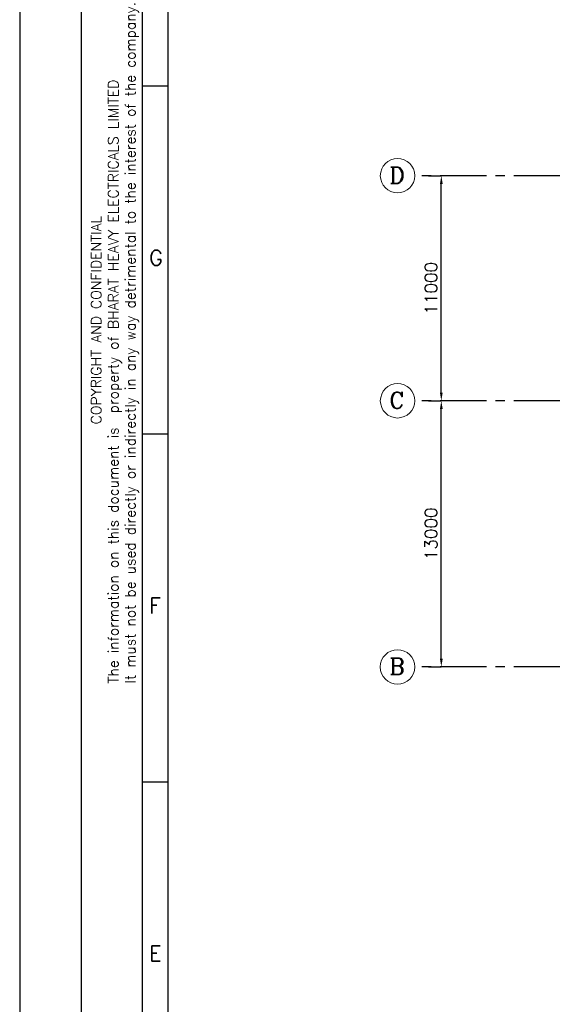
# Model space of a CAD drawing. Header units: inches. Extents: x 0 to 1544102, y -487208 to 23144100.
# Tile 5 of 13: x 0 to 26017, y -209068 to -160960. Entities that reach past the tile are written whole.
import ezdxf
from ezdxf.enums import TextEntityAlignment as Align

# ---------------------------------------------------------------- set-up
doc = ezdxf.new("R2010")
doc.units = ezdxf.units.IN
doc.header["$LTSCALE"] = 1800
doc.header["$MEASUREMENT"] = 0
doc.linetypes.add('CENTER', pattern=[2, 1.25, -0.25, 0.25, -0.25])
doc.layers.get('0').update_dxf_attribs({"color": 253, "lineweight": 9})
doc.layers.add('DIM', color=4, linetype='Continuous', lineweight=18)
for name, color, linetype in [('FORMAT', 9, 'Continuous'), ('GRID', 251, 'CENTER'), ('TEXT', 3, 'Continuous')]:
    doc.layers.add(name, color=color, linetype=linetype)
doc.styles.add('ROMANC', font='ROMANC.SHX')
doc.styles.add('ROMANS', font='romans.shx')
doc.styles.add('ROMANT', font='romant')
doc.dimstyles.new('K2', dxfattribs={"dimtxt": 600, "dimasz": 400, "dimexe": 200, "dimexo": 200, "dimgap": 200, "dimtad": 1, "dimdec": 0, "dimzin": 0, "dimdsep": 46, "dimtxsty": 'ROMANC', "dimcen": 0.09, "dimclrd": 256, "dimclrt": 4, "dimadec": 0, "dimazin": 0, "dimtfac": 1, "dimtdec": 0, "dimtofl": 0, "dimtmove": 1, "dimatfit": 3, "dimfxl": 0.18, "dimtolj": 1, "dimtzin": 0, "dimarcsym": 0})

# ---------------------------------------------------------------- blocks, each defined once
blk = doc.blocks.new('*D289')
at = {"layer": 'DIM', "color": 0, "lineweight": -2, "transparency": 16777216}
for p, q in [((19966, -179581), (20596, -179581)), ((19966, -192581), (20596, -192581))]:
    blk.add_line(p, q, dxfattribs=at)
at = {"layer": 'DIM', "lineweight": -2, "transparency": 16777216}
blk.add_line((20596, -192181), (20596, -179981), dxfattribs=at)
at = {"layer": 'DIM', "transparency": 16777216}
for points in [[(20529, -179981), (20663, -179981), (20596, -179581)], [(20529, -192181), (20663, -192181), (20596, -192581)]]:
    blk.add_solid(points, dxfattribs=at)
at = {"layer": 'DIM', "color": 4, "transparency": 16777216, "insert": (20096, -186081), "char_height": 600, "attachment_point": 5, "rotation": 90, "style": 'ROMANC'}
blk.add_mtext('\\A1;13000', dxfattribs=at)
blk = doc.blocks.new('*D290')
at = {"layer": 'DIM', "color": 0, "lineweight": -2, "transparency": 16777216}
for p, q in [((19966, -168581), (20596, -168581)), ((19966, -179581), (20596, -179581))]:
    blk.add_line(p, q, dxfattribs=at)
at = {"layer": 'DIM', "lineweight": -2, "transparency": 16777216}
blk.add_line((20596, -179181), (20596, -168981), dxfattribs=at)
at = {"layer": 'DIM', "transparency": 16777216}
for points in [[(20529, -168981), (20663, -168981), (20596, -168581)], [(20529, -179181), (20663, -179181), (20596, -179581)]]:
    blk.add_solid(points, dxfattribs=at)
at = {"layer": 'DIM', "color": 4, "transparency": 16777216, "insert": (20096, -174081), "char_height": 600, "attachment_point": 5, "rotation": 90, "style": 'ROMANC'}
blk.add_mtext('\\A1;11000', dxfattribs=at)
blk = doc.blocks.new('SHEET_A0')
at = {"layer": 'FORMAT'}
for p, q in [((12, 829), (12, 12)), ((24, 12), (24, 829)), ((29, 18), (29, 816)), ((24, 494), (29, 494)), ((24, 426), (29, 426)), ((24, 358), (29, 358))]:
    blk.add_line(p, q, dxfattribs=at)
blk.add_lwpolyline([(1189, 841), (0, 841), (0, 0), (1189, 0)], close=True, dxfattribs=at)
at = {"layer": 'FORMAT', "style": 'ROMANS'}
for s, p in [('It must not be used directly or indirectly in any way detrimental to the interest of the company.', (22.61, 377.21)), ('The information on this document is  property of BHARAT HEAVY ELECTRICALS LIMITED', (19.28, 377.21)), ('COPYRIGHT AND CONFIDENTIAL', (15.95, 427.87))]:
    blk.add_text(s, height=2, rotation=90, dxfattribs=at).set_placement(p)
for s, p in [('G', (25.28, 458.93)), ('F', (25.28, 390.93)), ('E', (25.28, 322.93))]:
    blk.add_text(s, height=3, dxfattribs=at).set_placement(p)
at = {"layer": 'FORMAT', "color": 3, "flags": 13}
for tag, height, rotation, style, p in [('DRGNO', 3.5, 180, 'ROMANT', (99.42, 824.44)), ('FILE_PATH', 2, 90, 'ROMANS', (18.35, 51.64))]:
    blk.add_attdef(tag, text='', height=height, rotation=rotation, dxfattribs=dict(at, style=style)).set_placement(p, align=Align.MIDDLE_LEFT)
for tag, height, style, p in [('DRN', 2, 'ROMANS', (1122.62, 62.51)), ('DESIGN', 2, 'ROMANS', (1122.62, 58.59)), ('CHD', 2, 'ROMANS', (1122.62, 54.43)), ('APPD', 2, 'ROMANS', (1122.62, 50.27)), ('SCALE', 2, 'ROMANS', (1088.44, 28.38)), ('DRGNO', 3.5, 'ROMANT', (1105.05, 23))]:
    blk.add_attdef(tag, text='', height=height, dxfattribs=dict(at, style=style)).set_placement(p, align=Align.MIDDLE_LEFT)
at = {"layer": 'FORMAT', "color": 3, "style": 'ROMANS', "width": 0.8, "flags": 13}
for p in [(1162.9, 62.51), (1162.9, 58.35), (1162.9, 54.19), (1162.9, 50.16)]:
    blk.add_attdef('DATE', text='', height=2, dxfattribs=at).set_placement(p, align=Align.MIDDLE_LEFT)
at = {"layer": 'FORMAT', "color": 3, "style": 'ROMANS', "flags": 13}
for tag, p in [('1', (1119.96, 13.98)), ('REV', (1156.97, 13.98))]:
    blk.add_attdef(tag, p, '', height=2, dxfattribs=at)

msp = doc.modelspace()

# ---------------------------------------------------------------- linework, layer by layer
for centre in [(18456.47, -168581.1), (18456.47, -168581.1), (18456.47, -179581.1), (18456.47, -179581.1), (18455.63, -192581.1), (18455.63, -192581.1)]:
    msp.add_circle(centre, 840.34)
at = {"layer": 'GRID'}
for p, q in [((278395.97, -168581.1), (19295.97, -168581.1)), ((278395.97, -179581.1), (19295.97, -179581.1)), ((278395.97, -192581.1), (19295.97, -192581.1))]:
    msp.add_line(p, q, dxfattribs=at)

# ---------------------------------------------------------------- block references
at = {"color": 161, "linetype": 'ByBlock', "xscale": 250, "yscale": 250, "zscale": 250}
msp.add_blockref('SHEET_A0', (0, -287698.08), dxfattribs=at)

# ---------------------------------------------------------------- texts
at = {"layer": 'TEXT', "style": 'ROMANC'}
for s, p in [('D', (18058.73, -168957.16)), ('C', (18058.73, -179957.16)), ('B', (18057.88, -192957.16))]:
    msp.add_text(s, height=800, dxfattribs=at).set_placement(p)

# ---------------------------------------------------------------- dimensions: what is measured, and where the dimension line sits
at = {"layer": 'DIM'}
for base, p1, p2, picture, middle in [((20595.97, -168581.1), (19966.33, -179581.1), (19966.33, -168581.1), '*D290', (20095.97, -174081.1)), ((20595.97, -179581.1), (19966.33, -192581.1), (19966.33, -179581.1), '*D289', (20095.97, -186081.1))]:
    dim = msp.add_linear_dim(base=base, p1=p1, p2=p2, angle=90, dimstyle='K2', override={"dimexe": 0, "dimexo": 0}, dxfattribs=at)
    dim.commit()
    dim.dimension.update_dxf_attribs({"geometry": picture, "text_midpoint": middle})

doc.saveas('drawing.dxf')
